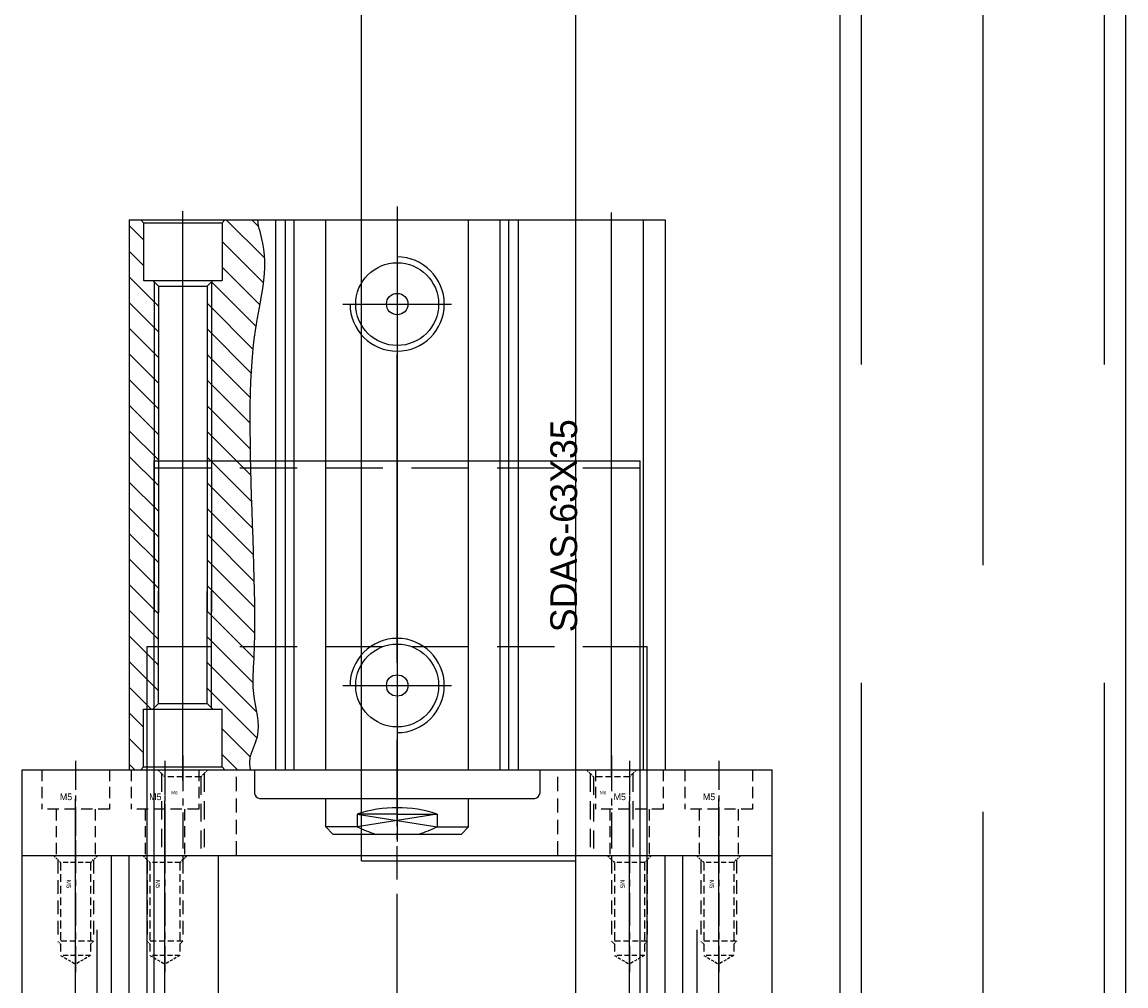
# Model space of a CAD drawing. Header units: millimetres. Extents: x -1657 to 8845, y -11980 to 3013.
# Tile 67 of 256: x 695 to 850, y -849 to -714. Entities that reach past the tile are written whole.
import ezdxf

# ---------------------------------------------------------------- set-up
doc = ezdxf.new("R2010")
doc.units = ezdxf.units.MM
doc.linetypes.add('CENTER', pattern=[2, 1.25, -0.25, 0.25, -0.25])
doc.linetypes.add('DASHED', pattern=[0.75, 0.5, -0.25])
for name, color, linetype in [('SHELL裁切气缸', 252, 'Continuous'), ('STD', 7, 'Continuous'), ('图层121', 52, 'Continuous'), ('图层122', 210, 'Continuous'), ('料盘', 247, 'Continuous'), ('方管', 252, 'Continuous'), ('端子流道', 183, 'Continuous')]:
    doc.layers.add(name, color=color, linetype=linetype)

# ---------------------------------------------------------------- blocks, each defined once
blk = doc.blocks.new('B7B9')
at = {"layer": 'STD', "color": 1, "linetype": 'CENTER', "ltscale": 27.84}
blk.add_line((8, -14.6), (8, 124.6), dxfattribs=at)
at = {"layer": 'STD', "ltscale": 4.5}
for p, q in [((3, 115), (13, 115)), ((1.5, 0), (1.5, 113.5)), ((14.5, 0), (14.5, 113.5)), ((0, 0), (16, 0)), ((0, -5), (0, 0)), ((16, -5), (16, 0)), ((0, -5), (16, -5))]:
    blk.add_line(p, q, dxfattribs=at)
for centre, start, end in [((3, 113.5), 90, 180), ((13, 113.5), 0, 90)]:
    blk.add_arc(centre, 1.5, start, end, dxfattribs=at)
at = {"layer": 'STD', "ltscale": 4, "insert": (10.17, 40.07), "char_height": 2.5, "width": 63.3938, "attachment_point": 1, "rotation": 90}
blk.add_mtext('SGPH13-120', dxfattribs=at)
blk = doc.blocks.new('1F1AA')
at = {"layer": '图层121', "color": 1, "linetype": 'CENTER', "ltscale": 3.238837}
blk.add_line((2.75, 6.76), (2.75, -8.11), dxfattribs=at)
at = {"layer": '图层121', "color": 4, "linetype": 'DASHED', "ltscale": 3.166667}
for p, q in [((-2, 5.5), (-2, 0)), ((7.5, 5.5), (7.5, 0)), ((7.5, 0), (-2, 0)), ((0, 0), (0, -6.5)), ((5.5, 0), (5.5, -6.5))]:
    blk.add_line(p, q, dxfattribs=at)
at = {"layer": '图层121', "ltscale": 3}
blk.add_text('M5', height=0.93, dxfattribs=at).set_placement((0.54, 1.25))
blk = doc.blocks.new('1FB4B')
at = {"layer": 'SHELL裁切气缸'}
h = blk.add_hatch(dxfattribs=at)
h.set_pattern_fill('ANSI31', color=256, scale=0.8, style=0)
h.set_pattern_definition([(45, (-205.2027, -223.0355), (-1.796051, 1.796051), [])])
h.paths.add_polyline_path([(-77, 0), (-77, -1.6), (-76.6, -2), (-68.5, -2), (-68.5, -3.3), (-68.3, -3.5), (-52, -3.5), (-8.7, -3.5), (-8.5, -3.3), (-8.5, -2), (-0.4, -2), (0, -1.6), (0, 0)])
h.paths.add_polyline_path([(-9.3, -4.1), (-8.7, -3.5), (-55, -3.5), (-68.3, -3.5), (-67.7, -4.1), (-52, -4.1)])
h.paths.add_polyline_path([(-8.7, -11.5), (-9.3, -10.9), (-55, -10.9), (-67.7, -10.9), (-68.3, -11.5), (-52, -11.5)])
edge = h.paths.add_edge_path()
edge.add_line((-55, -11.5), (-68.3, -11.5))
edge.add_line((-68.3, -11.5), (-68.5, -11.7))
edge.add_line((-68.5, -11.7), (-68.5, -13))
edge.add_line((-68.5, -13), (-76.6, -13))
edge.add_line((-76.6, -13), (-77, -13.4))
edge.add_line((-77, -13.4), (-77, -16.97))
edge.add_spline(control_points=[(-77, -16.97), (-76.47, -16.87), (-74.91, -16.77), (-71.54, -18.82), (-66.13, -16.81), (-59.02, -18.12), (-20.21, -16.06), (-11.59, -18.68), (-4.29, -19.27), (-1.1, -18.09), (0, -17.99)], knot_values=[2.162907, 2.162907, 2.162907, 2.162907, 3.772973, 6.974298, 13.069827, 19.652699, 28.452866, 39.382834, 46.303072, 49.812625, 49.812625, 49.812625, 49.812625], degree=3, periodic=0)
edge.add_line((0, -17.99), (0, -13.4))
edge.add_line((0, -13.4), (-0.4, -13))
edge.add_line((-0.4, -13), (-8.5, -13))
edge.add_line((-8.5, -13), (-8.5, -11.7))
edge.add_line((-8.5, -11.7), (-8.7, -11.5))
edge.add_line((-8.7, -11.5), (-55, -11.5))
for p, q in [((-77, 0), (-77, -75)), ((0, 0), (-77, 0)), ((0, 0), (0, -75)), ((-76.6, -2), (-77, -1.6)), ((-76.6, -2), (-76.6, -13)), ((-76.6, -2), (-68.5, -2)), ((-68.5, -2), (-68.5, -13)), ((-8.5, -2), (-8.5, -13)), ((-0.4, -2), (-8.5, -2)), ((-0.4, -2), (0, -1.6)), ((-0.4, -2), (-0.4, -13)), ((-67.7, -4.1), (-68.5, -3.3)), ((-68.3, -3.5), (-52, -3.5)), ((-67.7, -4.1), (-67.7, -10.9)), ((-67.7, -4.1), (-52, -4.1)), ((-8.7, -3.5), (-55, -3.5)), ((-9.3, -4.1), (-55, -4.1)), ((-9.3, -4.1), (-8.5, -3.3)), ((-9.3, -4.1), (-9.3, -10.9)), ((-78.5, -7.5), (1.19, -7.5)), ((-67.7, -10.9), (-68.5, -11.7)), ((-68.3, -11.5), (-52, -11.5)), ((-67.7, -10.9), (-52, -10.9)), ((-9.3, -10.9), (-55, -10.9)), ((-8.7, -11.5), (-55, -11.5)), ((-9.3, -10.9), (-8.5, -11.7)), ((-76.6, -13), (-77, -13.4)), ((-76.6, -13), (-68.5, -13)), ((-0.4, -13), (-8.5, -13)), ((-0.4, -13), (0, -13.4)), ((-81, -18.25), (-81, -47.5)), ((-77, -17.55), (-80.3, -17.55)), ((-77, -20.52), (0, -20.52)), ((-77, -21.89), (0, -21.89)), ((-77, -23.1), (0, -23.1)), ((-86, -28.5), (-85, -27.5)), ((-85, -31.92), (-85, -27.5)), ((-85, -27.5), (-81, -27.5)), ((-77, -27.5), (0, -27.5)), ((-86, -28.5), (-86, -46.5)), ((-84.1, -37.5), (-85, -31.92)), ((-83.2, -31.92), (-85, -31.92)), ((-83.2, -31.92), (-84.1, -37.5)), ((-83.2, -37.5), (-83.2, -31.92)), ((-84.1, -37.5), (-85, -43.08)), ((-83.2, -43.08), (-84.1, -37.5)), ((-83.2, -37.5), (-83.2, -43.08)), ((-85, -43.08), (-85, -47.5)), ((-83.2, -43.08), (-85, -43.08)), ((-86, -46.5), (-85, -47.5)), ((-85, -47.5), (-81, -47.5)), ((-81, -47.5), (-81, -56.75)), ((-77, -47.5), (0, -47.5)), ((-77, -51.9), (0, -51.9)), ((-77, -53.11), (0, -53.11)), ((-77, -54.48), (0, -54.48)), ((-77, -57.45), (-80.3, -57.45)), ((-77.83, -67.5), (1.01, -67.5)), ((-77, -72), (0, -72)), ((0, -75), (-77, -75))]:
    blk.add_line(p, q, dxfattribs=at)
at = {"layer": 'SHELL裁切气缸', "ltscale": 0.5}
for p, q in [((-65.2, -29.9), (-65.2, -45.1)), ((-11.8, -29.9), (-11.8, -45.1)), ((1.87, -37.5), (-87.02, -37.5))]:
    blk.add_line(p, q, dxfattribs=at)
at = {"layer": 'SHELL裁切气缸'}
for centre, radius in [((-65.2, -37.5), 5.8), ((-11.8, -37.5), 5.8), ((-65.2, -37.5), 1.5), ((-11.8, -37.5), 1.5)]:
    blk.add_circle(centre, radius, dxfattribs=at)
for centre, radius, start, end in [((-80.3, -18.25), 0.7, 90, 180), ((-68.27, -40.03), 18.59, 154.1185, 162.456), ((-100.27, -37.5), 17.96, 359.9947, 18.1063), ((-65.2, -37.5), 6.6, 180, 90), ((-11.8, -37.5), 6.6, 90, 0), ((-100.27, -37.5), 17.96, 341.8937, 0.0053), ((-68.27, -34.97), 18.59, 197.544, 205.8815), ((-80.3, -56.75), 0.7, 180, 270)]:
    blk.add_arc(centre, radius, start, end, dxfattribs=at)
blk.add_open_spline([(-77, -16.97), (-76.47, -16.87), (-74.91, -16.77), (-71.54, -18.82), (-66.13, -16.81), (-59.02, -18.12), (-20.21, -16.06), (-11.59, -18.68), (-4.29, -19.27), (-1.1, -18.09), (0, -17.99)], degree=3, knots=[2.162907, 2.162907, 2.162907, 2.162907, 3.772973, 6.974298, 13.069827, 19.652699, 28.452866, 39.382834, 46.303072, 49.812625, 49.812625, 49.812625, 49.812625], dxfattribs=at)
at = {"layer": 'SHELL裁切气缸', "insert": (-57.75, -58.94), "char_height": 3.75, "width": 29.8385, "attachment_point": 1}
blk.add_mtext('SDAS-63X35', dxfattribs=at)
blk = doc.blocks.new('5F')
at = {"color": 4, "linetype": 'DASHED', "ltscale": 0.471405}
for p, q in [((1, 2.1), (0, 3.1)), ((1, -2.1), (0, -3.1))]:
    blk.add_line(p, q, dxfattribs=at)
at = {"color": 4, "linetype": 'DASHED', "ltscale": 3.8}
for p, q in [((0.6, 2.5), (12, 2.5)), ((0.6, -2.5), (12, -2.5))]:
    blk.add_line(p, q, dxfattribs=at)
at = {"color": 4, "linetype": 'DASHED', "ltscale": 1.4}
for p, q in [((1, 2.1), (1, -2.1)), ((14, 2.1), (14, -2.1))]:
    blk.add_line(p, q, dxfattribs=at)
at = {"color": 4, "linetype": 'DASHED', "ltscale": 2.166667}
for p, q in [((1, 2.1), (14, 2.1)), ((1, -2.1), (14, -2.1))]:
    blk.add_line(p, q, dxfattribs=at)
at = {"color": 4, "linetype": 'DASHED', "ltscale": 0.188562}
for p, q in [((12, 2.5), (12.4, 2.1)), ((12, -2.5), (12.4, -2.1))]:
    blk.add_line(p, q, dxfattribs=at)
at = {"color": 4, "linetype": 'DASHED', "ltscale": 1.666667}
blk.add_line((12, 2.5), (12, -2.5), dxfattribs=at)
at = {"color": 4, "linetype": 'DASHED', "ltscale": 0.80829}
for p in [(14, 2.1), (14, -2.1)]:
    blk.add_line(p, (15.21, 0), dxfattribs=at)
at = {"color": 1, "linetype": 'CENTER', "ltscale": 3.699214}
blk.add_line((-2.16, 0), (16.34, 0), dxfattribs=at)
blk.add_text('M5', height=0.606).set_placement((3.42, -1.28))
blk = doc.blocks.new('1FD9A')
at = {"layer": '图层122', "color": 1, "linetype": 'CENTER', "ltscale": 29.696}
blk.add_line((0, 0), (0, 158.48), dxfattribs=at)
at = {"layer": '图层122', "ltscale": 3.75}
for p, q in [((-7.5, 148.24), (7.5, 148.24)), ((-7.5, 10.24), (-7.5, 148.24)), ((7.5, 10.24), (7.5, 148.24)), ((-7.5, 10.24), (7.5, 10.24))]:
    blk.add_line(p, q, dxfattribs=at)
for p, rotation in [((0, 148.24), 270), ((0, 10.24), 90)]:
    blk.add_blockref('5F', p, dxfattribs=dict(at, rotation=rotation))
blk = doc.blocks.new('1FDA8')
at = {"layer": '图层122', "color": 1, "linetype": 'CENTER', "ltscale": 30.16}
blk.add_line((0, 0), (0, 160.8), dxfattribs=at)
at = {"layer": '图层122', "ltscale": 3.75}
for p, q in [((-7.5, 10.4), (-7.5, 150.4)), ((-7.5, 150.4), (7.5, 150.4)), ((7.5, 10.4), (7.5, 150.4)), ((-7.5, 10.4), (7.5, 10.4))]:
    blk.add_line(p, q, dxfattribs=at)
for p, rotation in [((0, 150.4), 270), ((0, 10.4), 90)]:
    blk.add_blockref('5F', p, dxfattribs=dict(at, rotation=rotation))
blk = doc.blocks.new('1FDA1')
at = {"layer": '图层122', "color": 1, "linetype": 'CENTER', "ltscale": 29.696}
blk.add_line((0, 0), (0, 158.48), dxfattribs=at)
at = {"layer": '图层122', "ltscale": 3.75}
for p, q in [((-7.5, 148.24), (7.5, 148.24)), ((-7.5, 10.24), (-7.5, 148.24)), ((7.5, 10.24), (7.5, 148.24)), ((-7.5, 10.24), (7.5, 10.24))]:
    blk.add_line(p, q, dxfattribs=at)
for p, rotation in [((0, 148.24), 270), ((0, 10.24), 90)]:
    blk.add_blockref('5F', p, dxfattribs=dict(at, rotation=rotation))
blk = doc.blocks.new('1FDAF')
at = {"layer": '图层122', "color": 1, "linetype": 'CENTER', "ltscale": 30.16}
blk.add_line((0, 0), (0, 160.8), dxfattribs=at)
at = {"layer": '图层122', "ltscale": 3.75}
for p, q in [((-7.5, 10.4), (-7.5, 150.4)), ((-7.5, 150.4), (7.5, 150.4)), ((7.5, 10.4), (7.5, 150.4)), ((-7.5, 10.4), (7.5, 10.4))]:
    blk.add_line(p, q, dxfattribs=at)
for p, rotation in [((0, 150.4), 270), ((0, 10.4), 90)]:
    blk.add_blockref('5F', p, dxfattribs=dict(at, rotation=rotation))
blk = doc.blocks.new('28974')
at = {"layer": '端子流道', "color": 1, "linetype": 'CENTER', "ltscale": 43.152}
blk.add_line((34, -15.88), (34, 199.88), dxfattribs=at)
at = {"layer": '端子流道', "ltscale": 5}
for p, q in [((0, 185), (68, 185)), ((0, 0), (0, 185)), ((68, 0), (68, 185)), ((-1, -1), (-1, 159)), ((69, -13), (69, 159)), ((71, -13), (71, 41)), ((-1, 29), (0, 29)), ((68, 29), (69, 29)), ((0, 0), (68, 0)), ((-1, -1), (69, -1))]:
    blk.add_line(p, q, dxfattribs=at)
at = {"layer": '端子流道', "color": 4, "linetype": 'DASHED', "ltscale": 16}
for p, q in [((0, 184), (68, 184)), ((0, 159), (68, 159))]:
    blk.add_line(p, q, dxfattribs=at)
at = {"layer": '端子流道', "ltscale": 12.5}
for p, q in [((-1, 159), (0, 159)), ((68, 159), (69, 159))]:
    blk.add_line(p, q, dxfattribs=at)
at = {"layer": '端子流道', "ltscale": 1.125}
for p, q in [((71, 41), (69, 41)), ((71, -13), (69, -13))]:
    blk.add_line(p, q, dxfattribs=at)
at = {"layer": '端子流道', "color": 4, "linetype": 'DASHED', "ltscale": 0.666667}
for p, q in [((71, 37.25), (69, 37.25)), ((71, 32.75), (69, 32.75)), ((71, -4.75), (69, -4.75)), ((71, -9.25), (69, -9.25))]:
    blk.add_line(p, q, dxfattribs=at)
at = {"layer": '端子流道', "color": 1, "linetype": 'CENTER', "ltscale": 0.840137}
for p, q in [((72.1, 35), (67.9, 35)), ((72.1, -7), (67.9, -7))]:
    blk.add_line(p, q, dxfattribs=at)
blk = doc.blocks.new('4EE0E')
at = {"layer": '图层121', "color": 1, "linetype": 'CENTER', "ltscale": 4}
blk.add_line((-2.5, 3), (-2.5, -12.57), dxfattribs=at)
at = {"layer": '图层121', "color": 4, "linetype": 'DASHED', "ltscale": 0.471405}
for p, q in [((-5, 0), (-6, 1)), ((0, 0), (1, 1))]:
    blk.add_line(p, q, dxfattribs=at)
at = {"layer": '图层121', "color": 4, "linetype": 'DASHED', "ltscale": 5.166667}
for p, q in [((-5.5, 0.5), (-5.5, -11)), ((0.5, 0.5), (0.5, -11))]:
    blk.add_line(p, q, dxfattribs=at)
at = {"layer": '图层121', "color": 4, "linetype": 'DASHED', "ltscale": 1.666667}
blk.add_line((0, 0), (-5, 0), dxfattribs=at)
at = {"layer": '图层121', "color": 4, "linetype": 'DASHED', "ltscale": 5}
for p, q in [((-5, 0), (-5, -11)), ((0, 0), (0, -11))]:
    blk.add_line(p, q, dxfattribs=at)
at = {"layer": '图层121'}
blk.add_text('M6', height=0.461, dxfattribs=at).set_placement((-4.12, -2.44))

msp = doc.modelspace()

# ---------------------------------------------------------------- linework, layer by layer
at = {"layer": '图层121', "color": 1, "linetype": 'CENTER', "ltscale": 3.74615}
msp.add_line((747.7598, -834.2876), (747.7598, -815.5568), dxfattribs=at)
at = {"layer": '图层121', "ltscale": 3.75}
for p, q in [((695.2598, -818.9222), (800.2598, -818.9222)), ((695.2598, -830.9222), (695.2598, -818.9222)), ((800.2598, -830.9222), (800.2598, -818.9222)), ((695.2598, -830.9222), (800.2598, -830.9222))]:
    msp.add_line(p, q, dxfattribs=at)
at = {"layer": '图层121', "color": 4, "linetype": 'DASHED', "ltscale": 4}
for p, q in [((725.2598, -830.9222), (725.2598, -818.9222)), ((770.2598, -830.9222), (770.2598, -818.9222))]:
    msp.add_line(p, q, dxfattribs=at)
at = {"layer": '料盘', "ltscale": 150}
for p, q in [((742.7598, -831.6622), (742.7598, -231.6622)), ((772.7598, -831.6622), (772.7598, -231.6622)), ((742.7598, -831.6622), (772.7598, -831.6622))]:
    msp.add_line(p, q, dxfattribs=at)
at = {"layer": '方管', "color": 1, "linetype": 'CENTER', "ltscale": 138.04}
msp.add_line((829.7598, -1066.3743), (829.7598, -504.0622), dxfattribs=at)
at = {"layer": '方管', "ltscale": 1.125}
for p, q in [((809.7598, -1029.6622), (809.7598, -551.6622)), ((849.7598, -1029.6622), (849.7598, -551.6622))]:
    msp.add_line(p, q, dxfattribs=at)
at = {"layer": '方管', "color": 4, "linetype": 'DASHED', "ltscale": 178.333333}
for p, q in [((812.7598, -1029.6622), (812.7598, -551.6622)), ((846.7598, -1029.6622), (846.7598, -551.6622))]:
    msp.add_line(p, q, dxfattribs=at)

# ---------------------------------------------------------------- block references
at = {"layer": 'SHELL裁切气缸', "ltscale": 1.625, "rotation": 90}
msp.add_blockref('1FB4B', (710.2598, -741.9222), dxfattribs=at)
at = {"layer": 'STD', "ltscale": 4}
for p in [(697.7598, -965.9222), (781.7598, -965.9222)]:
    msp.add_blockref('B7B9', p, dxfattribs=at)
at = {"layer": '图层121', "ltscale": 0.875}
for p in [(720.2598, -819.9222), (780.2598, -819.9222)]:
    msp.add_blockref('4EE0E', p, dxfattribs=at)
at = {"layer": '图层121', "ltscale": 3.75}
for p in [(700.0098, -824.4222), (712.5098, -824.4222), (777.5098, -824.4222), (790.0098, -824.4222)]:
    msp.add_blockref('1F1AA', p, dxfattribs=at)
at = {"layer": '图层122', "ltscale": 11.25}
for name, p in [('1FDA8', (702.7598, -981.3222)), ('1FD9A', (715.2598, -979.1622)), ('1FDA1', (780.2598, -979.1622)), ('1FDAF', (792.7598, -981.3222))]:
    msp.add_blockref(name, p, dxfattribs=at)
at = {"layer": '端子流道', "ltscale": 2.125}
msp.add_blockref('28974', (713.7598, -960.6622), dxfattribs=at)

doc.saveas('drawing.dxf')
